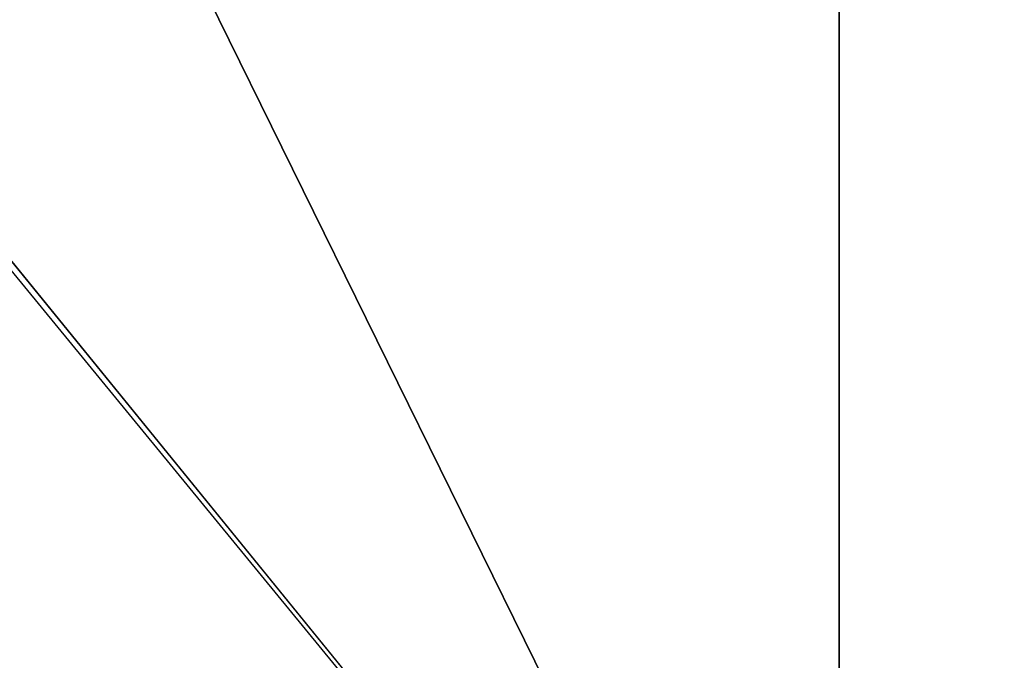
# Model space of a CAD drawing. Header units: millimetres. Extents: x -104 to 86, y -98 to 93.
# Tile 215 of 256: x -55.68728 to -55.67857, y -39.11983 to -39.11417. Entities that reach past the tile are written whole.
import ezdxf

# ---------------------------------------------------------------- set-up
doc = ezdxf.new("R2010")
doc.units = ezdxf.units.MM
doc.header["$LTSCALE"] = 25.4
doc.layers.get('0').update_dxf_attribs({"true_color": 0xff5454})

# ---------------------------------------------------------------- blocks, each defined once
blk = doc.blocks.new('BOX-ES111-I-7648-9495-9497.STL')
at = {"color": 18, "true_color": 0x000000}
mesh = blk.add_polyface(dxfattribs=at)
corners = [(-58.7337036, -32.923378, 64.1742096), (-55.6800308, -36.69981, 65.8432922), (-55.6800308, -39.125309, 60.3554001)]
mesh.append_faces([[corners[k] for k in face] for face in [(0, 1, 2)]], dxfattribs={"color": 18})
mesh = blk.add_polyface(dxfattribs=at)
corners = [(-58.7337036, -32.923378, 64.1742096), (-55.6800308, -39.125309, 60.3554001), (-58.5499153, -35.5961418, 58.7956047)]
mesh.append_faces([[corners[k] for k in face] for face in [(0, 1, 2)]], dxfattribs={"color": 18})
mesh = blk.add_polyface(dxfattribs=at)
corners = [(-58.5499153, -35.5961418, 58.7956047), (-55.6800308, -39.125309, 60.3554001), (-58.5559692, -35.6211967, 58.7491493)]
mesh.append_faces([[corners[k] for k in face] for face in [(0, 1, 2)]], dxfattribs={"color": 18})
mesh = blk.add_polyface(dxfattribs=at)
corners = [(-55.6800308, -36.69981, 65.8432922), (-52.2872086, -40.2257729, 67.4016724), (-54.3317146, -40.5995064, 61.0069542)]
mesh.append_faces([[corners[k] for k in face] for face in [(0, 1, 2)]], dxfattribs={"color": 18})
mesh = blk.add_polyface(dxfattribs=at)
corners = [(-55.6800308, -36.69981, 65.8432922), (-54.3317146, -40.5995064, 61.0069542), (-55.6800308, -39.125309, 60.3554001)]
mesh.append_faces([[corners[k] for k in face] for face in [(0, 1, 2)]], dxfattribs={"color": 18})
blk = doc.blocks.new('Grupuj#1')
at = {"color": 0}
blk.add_blockref('BOX-ES111-I-7648-9495-9497.STL', (103.9735641, 97.8499985, -14.7258797), dxfattribs=at)

msp = doc.modelspace()

# ---------------------------------------------------------------- block references
at = {"color": 0}
msp.add_blockref('Grupuj#1', (-103.9735641, -97.8499985, 14.7258797), dxfattribs=at)

doc.saveas('drawing.dxf')
